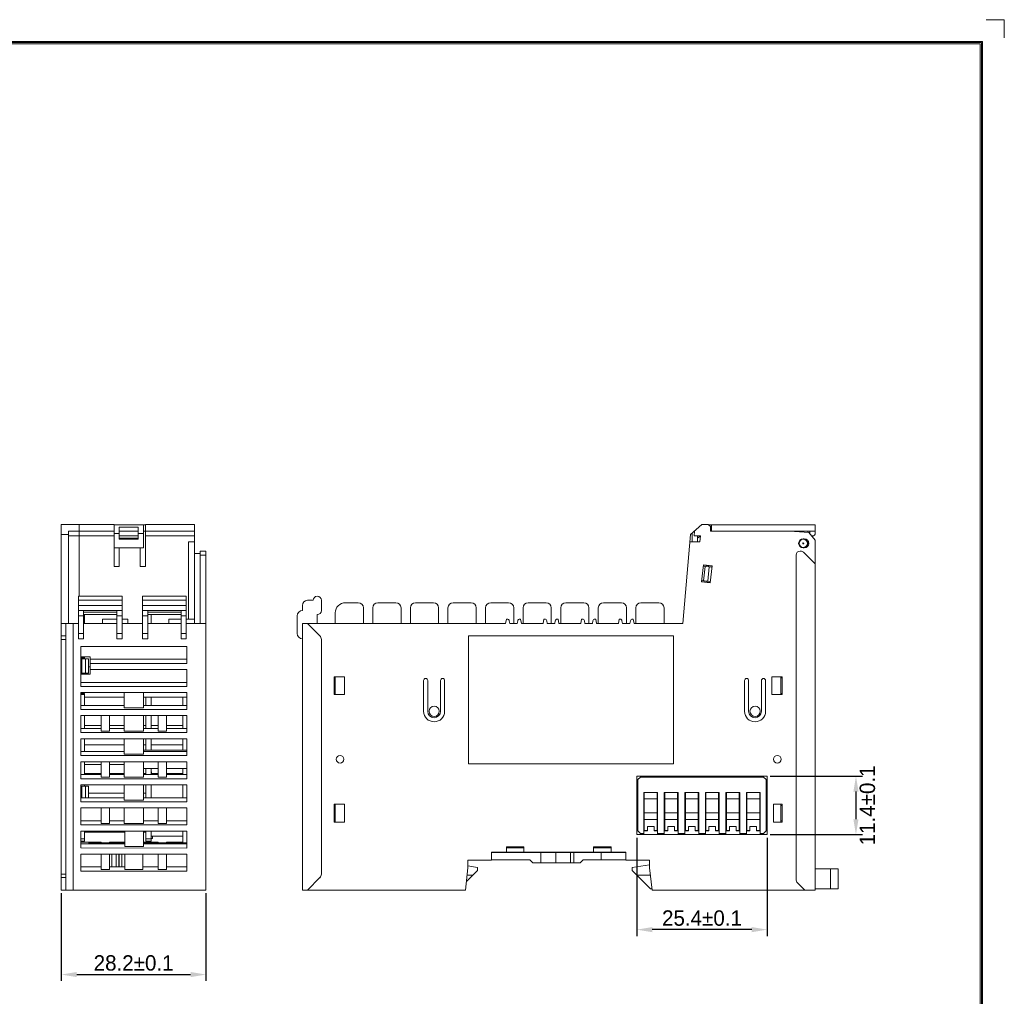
# Model space of a CAD drawing. Header units: inches. Extents: x 830 to 2171, y -969 to 167.
# Tile 27 of 27: x 1979 to 2171, y -860 to -670. Entities that reach past the tile are written whole.
import ezdxf
from ezdxf.enums import TextEntityAlignment as Align

# ---------------------------------------------------------------- set-up
doc = ezdxf.new("R2010")
doc.units = ezdxf.units.IN
doc.header["$LTSCALE"] = 23.1
doc.header["$MEASUREMENT"] = 0
doc.header["$PDSIZE"] = -5
doc.layers.get('0').update_dxf_attribs({"lineweight": 18})
doc.layers.get('Defpoints').update_dxf_attribs({"lineweight": 18})
for name, color, linetype, lineweight in [('1_12_1_1', 7, 'Continuous', 18), ('1_13_1_1', 7, 'Continuous', 18), ('1_14_1_1', 7, 'Continuous', 18), ('1_15_1_1', 7, 'Continuous', 18), ('1_41_1_1', 7, 'Continuous', 18), ('1_42_1_1', 7, 'Continuous', 18), ('1_43_1', 7, 'Continuous', 18), ('1_44_1_1', 7, 'Continuous', 18), ('1_4_1_3', 7, 'Continuous', 18), ('细实线层', 7, 'Continuous', 18)]:
    doc.layers.add(name, color=color, linetype=linetype, lineweight=lineweight)
doc.styles.add('文字样式①', font='txt')
doc.styles.add('鸿蒙CAD', font='txt')
doc.dimstyles.new('标准样式（宋体）', dxfattribs={"dimtxt": 3, "dimasz": 3, "dimexe": 1.25, "dimexo": 0.625, "dimtad": 1, "dimtoh": 1, "dimdec": 8, "dimdsep": 46, "dimtxsty": '文字样式①', "dimcen": 0, "dimdle": 6, "dimadec": 0, "dimazin": 0, "dimtfac": 1, "dimtofl": 0, "dimtmove": 0, "dimatfit": 3, "dimfxl": 1, "dimtolj": 1, "dimarcsym": 0})

# ---------------------------------------------------------------- blocks, each defined once
blk = doc.blocks.new('*D31')
at = {"color": 0, "lineweight": -2, "transparency": 16777216}
for p, q in [((1987.01, -840.06), (1987.01, -857.17)), ((2015.21, -840.06), (2015.21, -857.17)), ((1990.01, -855.92), (2012.21, -855.92))]:
    blk.add_line(p, q, dxfattribs=at)
at = {"color": 0, "transparency": 16777216}
for points in [[(1990.01, -855.42), (1990.01, -856.42), (1987.01, -855.92)], [(2012.21, -855.42), (2012.21, -856.42), (2015.21, -855.92)]]:
    blk.add_solid(points, dxfattribs=at)
at = {"layer": 'Defpoints', "color": 0, "transparency": 16777216}
for p in [(1987.01, -839.43), (2015.21, -839.43), (2015.21, -855.92)]:
    blk.add_point(p, dxfattribs=at)
at = {"color": 0, "lineweight": 0, "transparency": 16777216, "insert": (2001.11, -853.67), "char_height": 3, "attachment_point": 5, "style": '文字样式①'}
blk.add_mtext('\\A1;28.2{\\H1x;%%P0.1}', dxfattribs=at)
blk = doc.blocks.new('*D33')
at = {"color": 0, "lineweight": -2, "transparency": 16777216}
for p, q in [((2099.28, -829.26), (2099.28, -848.41)), ((2124.68, -829.26), (2124.68, -848.41)), ((2121.68, -847.16), (2102.28, -847.16))]:
    blk.add_line(p, q, dxfattribs=at)
at = {"color": 0, "transparency": 16777216}
for points in [[(2102.28, -846.66), (2102.28, -847.66), (2099.28, -847.16)], [(2121.68, -846.66), (2121.68, -847.66), (2124.68, -847.16)]]:
    blk.add_solid(points, dxfattribs=at)
at = {"layer": 'Defpoints', "color": 0, "transparency": 16777216}
for p in [(2099.28, -828.63), (2124.68, -828.63), (2099.28, -847.16)]:
    blk.add_point(p, dxfattribs=at)
at = {"color": 0, "lineweight": 0, "transparency": 16777216, "insert": (2111.98, -844.92), "char_height": 3, "attachment_point": 5, "style": '文字样式①'}
blk.add_mtext('\\A1;25.4%%P0.1', dxfattribs=at)
blk = doc.blocks.new('*D36')
at = {"color": 0, "lineweight": -2, "transparency": 16777216}
for p, q in [((2125.3, -817.23), (2143.26, -817.23)), ((2142.01, -820.23), (2142.01, -825.63)), ((2125.3, -828.63), (2143.26, -828.63))]:
    blk.add_line(p, q, dxfattribs=at)
at = {"color": 0, "transparency": 16777216}
for points in [[(2141.51, -820.23), (2142.51, -820.23), (2142.01, -817.23)], [(2141.51, -825.63), (2142.51, -825.63), (2142.01, -828.63)]]:
    blk.add_solid(points, dxfattribs=at)
at = {"layer": 'Defpoints', "color": 0, "transparency": 16777216}
for p in [(2124.68, -817.23), (2124.68, -828.63), (2142.01, -828.63)]:
    blk.add_point(p, dxfattribs=at)
at = {"color": 0, "lineweight": 0, "transparency": 16777216, "insert": (2144.25, -822.93), "char_height": 3, "attachment_point": 5, "rotation": 90, "style": '文字样式①'}
blk.add_mtext('\\A1;11.4%%P0.1', dxfattribs=at)
blk = doc.blocks.new('A3板框塑料')
at = {"layer": '细实线层'}
for p, q in [((2047.71, 621.94), (2044.17, 621.94)), ((2047.71, 621.94), (2047.71, 618.41)), ((1624.91, 617.7), (2043.47, 617.7)), ((1625.14, 617.47), (2043.24, 617.47)), ((1625.37, 617.25), (2043.01, 617.25)), ((2043.01, 617.25), (2043.01, 327.29)), ((2043.24, 617.47), (2043.24, 327.06)), ((2043.47, 617.7), (2043.47, 326.84))]:
    blk.add_line(p, q, dxfattribs=at)
at = {"layer": '细实线层', "style": '鸿蒙CAD'}
for tag, p in [('V1.0', (1626.88, 598.3)), ('XXXN', (1916.34, 330.82)), ('XXXN', (1933.47, 331.14)), ('XXXX', (1949.37, 331.32)), ('XXXX', (1966.38, 331.4))]:
    blk.add_attdef(tag, p, '', height=2.5, dxfattribs=at)
for tag, height, p in [('XXXE', 2.5, (1935.45, 353.21)), ('XXXC', 2.5, (1968.48, 353.21)), ('XXXA', 2.5, (2019.23, 353.21)), ('XXXG', 2.5, (1892.96, 346.21)), ('mm', 2.5, (1935.45, 346.21)), ('XXXD', 2.5, (1968.48, 346.21)), ('XXXB', 2.5, (2019.23, 346.21)), ('XXXK', 2, (1909.22, 345.18)), ('XXXM', 2.5, (1896.34, 329.33))]:
    blk.add_attdef(tag, text='', height=height, dxfattribs=at).set_placement(p, align=Align.CENTER)
blk.add_attdef('XXXJ', text='', height=2.5, dxfattribs=at).set_placement((1898.52, 340.23), align=Align.MIDDLE_RIGHT)

msp = doc.modelspace()

# ---------------------------------------------------------------- linework, layer by layer
at = {"color": 7, "linetype": 'Continuous', "lineweight": 0}
for p, q in [((1987.01, -839.43), (1987.01, -768.13)), ((1987.01, -768.13), (1997.31, -768.13)), ((1990.51, -768.13), (1990.51, -782.13)), ((1997.31, -776.33), (1997.31, -768.13)), ((2003.41, -768.21), (1997.31, -768.21)), ((1997.31, -768.23), (2003.41, -768.23)), ((1997.81, -768.21), (1997.81, -768.23)), ((1998.77, -768.21), (1998.77, -768.23)), ((2003.01, -772.69), (2003.01, -768.23)), ((2003.41, -768.13), (2013.01, -768.13)), ((2003.41, -768.13), (2003.41, -776.33)), ((2013.01, -787.43), (2013.01, -768.13)), ((2109.76, -770.13), (2111.95, -768.13)), ((2111.95, -768.13), (2113.16, -768.13)), ((2113.16, -768.13), (2113.66, -768.53)), ((2113.28, -768.23), (2134.03, -768.23)), ((2113.86, -768.23), (2113.86, -769.43)), ((2134.03, -770.03), (2134.03, -768.23)), ((1988.41, -770.13), (1987.01, -770.13)), ((1988.41, -787.43), (1988.41, -769.43)), ((1988.41, -769.43), (1990.51, -769.44)), ((1990.51, -769.43), (1997.31, -769.43)), ((1998.31, -769.89), (1997.31, -769.89)), ((1998.31, -771.03), (1998.31, -768.7)), ((2002.01, -768.7), (1998.31, -768.7)), ((2002.01, -769.43), (1998.31, -769.43)), ((2002.01, -768.7), (2002.01, -771.03)), ((2003.01, -769.89), (2002.01, -769.89)), ((2003.01, -769.43), (2013.01, -769.43)), ((2108.25, -787.43), (2109.76, -770.13)), ((2110.03, -769.89), (2110.03, -771.53)), ((2110.42, -770.33), (2110.53, -769.43)), ((2113.66, -769.43), (2113.66, -768.53)), ((2113.66, -769.43), (2134.03, -769.43)), ((2129.13, -769.43), (2132.83, -769.73)), ((2130.83, -769.43), (2130.83, -769.57)), ((2132.63, -769.43), (2132.63, -769.72)), ((2132.83, -769.73), (2134.03, -771.23)), ((2133.03, -769.43), (2133.03, -769.83)), ((1988.41, -770.33), (1997.31, -770.33)), ((1998.31, -770.33), (2002.01, -770.33)), ((1998.31, -770.82), (2002.01, -770.82)), ((1998.31, -771.03), (2002.01, -771.03)), ((2013.01, -770.33), (2003.41, -770.33)), ((2011.81, -771.53), (2013.01, -771.53)), ((2011.81, -771.53), (2011.81, -786.58)), ((2111.57, -771.53), (2109.64, -771.53)), ((2110.42, -770.33), (2111.71, -770.33)), ((2111.12, -770.82), (2111.71, -770.33)), ((2111.12, -771.52), (2111.12, -770.49)), ((2111.44, -771.52), (2111.12, -771.52)), ((2111.57, -771.53), (2111.71, -770.33)), ((2131.73, -770.93), (2131.93, -770.93)), ((2132.63, -771.29), (2132.63, -771.83)), ((2133.73, -770.33), (2133.53, -770.33)), ((2134.03, -771.23), (2134.03, -839.43)), ((2003.01, -772.69), (1997.31, -772.69)), ((1998.31, -772.69), (1998.31, -776.33)), ((2002.41, -776.33), (2002.41, -772.69)), ((2013.01, -773.83), (2014.11, -773.83)), ((2014.11, -773.33), (2015.21, -773.33)), ((2014.11, -773.33), (2014.11, -787.43)), ((2015.21, -839.43), (2015.21, -773.33)), ((2131.13, -773.33), (2131.2, -773.33)), ((2131.93, -772.73), (2131.73, -772.73)), ((2131.76, -773.57), (2134.03, -775.83)), ((2132.53, -772.5), (2132.53, -772.23)), ((2015.21, -774.13), (2014.11, -774.13)), ((2130.33, -774.13), (2130.33, -837.32)), ((1997.31, -776.33), (1998.31, -776.33)), ((2002.41, -776.33), (2003.41, -776.33)), ((2112.25, -776.04), (2111.86, -779.32)), ((2112.22, -776.29), (2113.91, -776.49)), ((2112.24, -776.09), (2113.93, -776.29)), ((2113.94, -776.24), (2112.25, -776.04)), ((2112.29, -779.12), (2112.62, -776.34)), ((2112.55, -776.08), (2112.54, -776.13)), ((2113.09, -779.21), (2113.41, -776.43)), ((2113.24, -776.21), (2113.21, -776.41)), ((2113.55, -779.52), (2113.94, -776.24)), ((2111.86, -779.32), (2113.55, -779.52)), ((2113.56, -779.47), (2111.87, -779.27)), ((2111.89, -779.07), (2113.58, -779.27)), ((2112.17, -779.31), (2112.16, -779.35)), ((2112.89, -779.19), (2112.86, -779.39)), ((1998.86, -782.13), (1990.36, -782.13)), ((1990.36, -790.43), (1990.36, -782.13)), ((1990.36, -782.93), (1998.86, -782.93)), ((1998.86, -790.43), (1998.86, -782.13)), ((2011.36, -782.13), (2002.86, -782.13)), ((2002.86, -790.43), (2002.86, -782.13)), ((2002.86, -782.93), (2011.36, -782.93)), ((2011.36, -790.43), (2011.36, -782.13)), ((2036.13, -782.93), (2035.03, -782.93)), ((2037.73, -784.93), (2037.73, -782.93)), ((2044.94, -783.4), (2042.44, -783.4)), ((2052.27, -783.4), (2048.77, -783.4)), ((2059.6, -783.4), (2056.1, -783.4)), ((2066.93, -783.4), (2063.43, -783.4)), ((2074.26, -783.4), (2070.76, -783.4)), ((2081.59, -783.4), (2078.09, -783.4)), ((2088.92, -783.4), (2085.42, -783.4)), ((2096.25, -783.4), (2092.75, -783.4)), ((2103.58, -783.4), (2100.08, -783.4)), ((1998.86, -783.93), (1990.36, -783.93)), ((1990.36, -784.93), (1998.86, -784.93)), ((1991.36, -790.43), (1991.36, -784.93)), ((1997.86, -785.22), (1991.36, -785.22)), ((1997.86, -790.43), (1997.86, -784.93)), ((2011.36, -783.93), (2002.86, -783.93)), ((2002.86, -784.93), (2011.36, -784.93)), ((2003.86, -790.43), (2003.86, -784.93)), ((2003.86, -785.22), (2010.36, -785.22)), ((2010.36, -790.43), (2010.36, -784.93)), ((2034.03, -783.93), (2034.03, -784.93)), ((2040.44, -785.4), (2040.44, -787.43)), ((2045.94, -787.43), (2045.94, -784.4)), ((2047.77, -784.4), (2047.77, -787.43)), ((2053.27, -787.43), (2053.27, -784.4)), ((2055.1, -784.4), (2055.1, -787.43)), ((2060.6, -787.43), (2060.6, -784.4)), ((2062.43, -784.4), (2062.43, -787.43)), ((2067.93, -787.43), (2067.93, -784.4)), ((2069.76, -784.4), (2069.76, -787.43)), ((2075.26, -787.43), (2075.26, -784.4)), ((2077.09, -784.4), (2077.09, -787.43)), ((2082.59, -787.43), (2082.59, -784.4)), ((2084.42, -784.4), (2084.42, -787.43)), ((2089.92, -787.43), (2089.92, -784.4)), ((2091.75, -784.4), (2091.75, -787.43)), ((2097.25, -787.43), (2097.25, -784.4)), ((2099.08, -784.4), (2099.08, -787.43)), ((2104.58, -787.43), (2104.58, -784.4)), ((1987.01, -787.43), (1990.36, -787.43)), ((1987.91, -839.43), (1987.91, -787.43)), ((1989.31, -787.43), (1989.31, -839.43)), ((1991.36, -785.93), (1990.36, -785.93)), ((1997.86, -785.73), (1991.36, -785.73)), ((1997.86, -787.43), (1991.36, -787.43)), ((1991.51, -785.73), (1991.51, -787.43)), ((1997.86, -786.58), (1995.01, -786.58)), ((1995.01, -786.58), (1995.01, -787.43)), ((1998.86, -785.93), (1997.86, -785.93)), ((2000.01, -786.58), (1998.86, -786.58)), ((2002.86, -787.43), (1998.86, -787.43)), ((2000.01, -787.43), (2000.01, -786.58)), ((2003.86, -785.93), (2002.86, -785.93)), ((2010.36, -785.73), (2003.86, -785.73)), ((2003.86, -787.43), (2010.36, -787.43)), ((2004.51, -785.73), (2004.51, -787.43)), ((2008.01, -786.58), (2010.36, -786.58)), ((2008.01, -786.58), (2008.01, -787.43)), ((2011.36, -785.93), (2010.36, -785.93)), ((2011.36, -786.58), (2013.01, -786.58)), ((2015.21, -787.43), (2011.36, -787.43)), ((2033.03, -785.93), (2033.03, -789.43)), ((2034.03, -787.43), (2034.03, -839.43)), ((2034.03, -787.43), (2073.67, -787.43)), ((2035.03, -787.43), (2037.44, -789.84)), ((2036.93, -787.43), (2036.93, -785.73)), ((2073.67, -787.43), (2073.82, -786.58)), ((2073.82, -786.58), (2073.99, -786.58)), ((2074.38, -786.91), (2074.47, -787.43)), ((2074.47, -787.43), (2075.94, -787.43)), ((2075.94, -787.43), (2076.04, -786.91)), ((2076.43, -786.58), (2076.59, -786.58)), ((2076.59, -786.58), (2076.74, -787.43)), ((2076.74, -787.43), (2081, -787.43)), ((2081, -787.43), (2081.15, -786.58)), ((2081.15, -786.58), (2081.32, -786.58)), ((2081.71, -786.91), (2081.8, -787.43)), ((2081.8, -787.43), (2083.27, -787.43)), ((2083.27, -787.43), (2083.37, -786.91)), ((2083.76, -786.58), (2083.92, -786.58)), ((2083.92, -786.58), (2084.07, -787.43)), ((2084.07, -787.43), (2088.33, -787.43)), ((2088.33, -787.43), (2088.48, -786.58)), ((2088.48, -786.58), (2088.65, -786.58)), ((2089.04, -786.91), (2089.13, -787.43)), ((2089.13, -787.43), (2090.6, -787.43)), ((2090.6, -787.43), (2090.7, -786.91)), ((2091.09, -786.58), (2091.25, -786.58)), ((2091.25, -786.58), (2091.4, -787.43)), ((2091.4, -787.43), (2095.66, -787.43)), ((2095.66, -787.43), (2095.81, -786.58)), ((2095.81, -786.58), (2095.98, -786.58)), ((2096.37, -786.91), (2096.46, -787.43)), ((2096.46, -787.43), (2097.93, -787.43)), ((2097.93, -787.43), (2098.03, -786.91)), ((2098.42, -786.58), (2098.58, -786.58)), ((2098.58, -786.58), (2098.73, -787.43)), ((2098.73, -787.43), (2108.25, -787.43)), ((1987.01, -789.84), (1987.91, -789.84)), ((1987.91, -790.55), (1987.01, -790.55)), ((1990.36, -789.43), (1991.36, -789.43)), ((1991.36, -790.43), (1990.36, -790.43)), ((1997.86, -789.43), (1998.86, -789.43)), ((1998.86, -790.43), (1997.86, -790.43)), ((2002.86, -789.43), (2003.86, -789.43)), ((2003.86, -790.43), (2002.86, -790.43)), ((2010.36, -789.43), (2011.36, -789.43)), ((2011.36, -790.43), (2010.36, -790.43)), ((2037.73, -836.32), (2037.73, -790.55)), ((2106.41, -789.83), (2066.41, -789.83)), ((2066.41, -789.83), (2066.41, -814.83)), ((2106.41, -814.83), (2106.41, -789.83)), ((2011.51, -791.93), (1990.81, -791.93)), ((1990.81, -799.73), (1990.81, -791.93)), ((2011.51, -791.93), (2011.51, -795.23)), ((1990.81, -793.93), (1992.61, -793.93)), ((1990.81, -794.13), (1991.51, -794.13)), ((1990.81, -794.33), (1992.31, -794.33)), ((1991.01, -794.33), (1991.01, -797.13)), ((1991.51, -794.33), (1991.51, -793.93)), ((1991.71, -794.33), (1991.71, -797.13)), ((1992.31, -794.33), (1992.31, -797.13)), ((1992.61, -797.33), (1992.61, -793.93)), ((2011.51, -794.43), (1992.61, -794.43)), ((1992.31, -795.93), (1992.61, -795.93)), ((2011.51, -795.23), (1992.61, -795.23)), ((2011.51, -796.43), (1992.61, -796.43)), ((2011.51, -796.43), (2011.51, -799.73)), ((1990.81, -797.13), (1992.31, -797.13)), ((1990.81, -797.33), (1992.61, -797.33)), ((2011.51, -798.93), (1990.81, -798.93)), ((1991.51, -797.33), (1991.51, -797.13)), ((2040.23, -801.33), (2040.23, -797.83)), ((2040.23, -797.83), (2042.23, -797.83)), ((2040.44, -797.83), (2040.44, -801.33)), ((2042.23, -797.83), (2042.23, -801.33)), ((2057.68, -798.58), (2057.68, -804.58)), ((2058.48, -804.58), (2058.48, -798.58)), ((2060.98, -798.58), (2060.98, -804.58)), ((2061.78, -804.58), (2061.78, -798.58)), ((2120.28, -798.58), (2120.28, -804.58)), ((2121.08, -804.58), (2121.08, -798.58)), ((2123.58, -798.58), (2123.58, -804.58)), ((2124.38, -804.58), (2124.38, -798.58)), ((2125.63, -797.83), (2127.63, -797.83)), ((2125.63, -801.33), (2125.63, -797.83)), ((2127.33, -801.33), (2127.33, -797.83)), ((2127.63, -798.08), (2127.33, -798.08)), ((2127.63, -797.83), (2127.63, -801.33)), ((2011.51, -799.73), (1990.81, -799.73)), ((1990.81, -800.93), (2011.51, -800.93)), ((1990.81, -804.23), (1990.81, -800.93)), ((1991.51, -801.08), (1990.81, -801.08)), ((1991.51, -801.28), (1990.81, -801.28)), ((1991.51, -803.43), (1991.51, -801.08)), ((1999.26, -801.83), (1991.51, -801.83)), ((1999.26, -800.93), (1999.26, -803.93)), ((2003.06, -803.93), (2003.06, -800.93)), ((2011.51, -801.83), (2003.06, -801.83)), ((2003.51, -803.43), (2003.51, -801.83)), ((2004.51, -801.83), (2004.51, -803.43)), ((2010.71, -803.43), (2010.71, -801.83)), ((2011.51, -800.93), (2011.51, -804.23)), ((2042.23, -801.33), (2040.23, -801.33)), ((2127.63, -801.33), (2125.63, -801.33)), ((2127.63, -801.08), (2127.33, -801.08)), ((1990.81, -803.43), (1999.26, -803.43)), ((2011.51, -804.23), (1990.81, -804.23)), ((1999.26, -803.93), (2003.06, -803.93)), ((2003.06, -803.43), (2011.51, -803.43)), ((1990.81, -805.43), (2011.51, -805.43)), ((1990.81, -808.73), (1990.81, -805.43)), ((1991.51, -805.43), (1991.51, -807.93)), ((1994.81, -805.43), (1994.81, -808.43)), ((1996.41, -808.43), (1996.41, -805.43)), ((1999.26, -805.43), (1999.26, -808.43)), ((2003.06, -808.43), (2003.06, -805.43)), ((2003.51, -807.93), (2003.51, -805.43)), ((2004.51, -805.43), (2004.51, -807.93)), ((2005.91, -805.43), (2005.91, -808.43)), ((2007.51, -808.43), (2007.51, -805.43)), ((2010.71, -807.93), (2010.71, -805.43)), ((2011.51, -805.43), (2011.51, -808.73)), ((1990.81, -807.93), (1994.81, -807.93)), ((1991.51, -807.33), (1994.81, -807.33)), ((1994.81, -808.43), (1996.41, -808.43)), ((1996.41, -807.33), (1999.26, -807.33)), ((1996.41, -807.93), (1999.26, -807.93)), ((1999.26, -808.43), (2003.06, -808.43)), ((2003.06, -807.33), (2003.51, -807.33)), ((2003.06, -807.93), (2005.91, -807.93)), ((2004.51, -807.33), (2005.91, -807.33)), ((2005.91, -808.43), (2007.51, -808.43)), ((2010.71, -807.33), (2007.51, -807.33)), ((2007.51, -807.93), (2011.51, -807.93)), ((2011.51, -808.73), (1990.81, -808.73)), ((1990.81, -809.93), (2011.51, -809.93)), ((1990.81, -813.23), (1990.81, -809.93)), ((1991.51, -809.93), (1991.51, -812.43)), ((1999.26, -809.93), (1999.26, -812.93)), ((2003.06, -812.93), (2003.06, -809.93)), ((2003.51, -812.13), (2003.51, -809.93)), ((2004.51, -809.93), (2004.51, -812.13)), ((2010.71, -812.13), (2010.71, -809.93)), ((2011.51, -809.93), (2011.51, -813.23)), ((1991.51, -811.13), (1999.26, -811.13)), ((2003.51, -811.13), (2003.06, -811.13)), ((2003.06, -812.13), (2011.51, -812.13)), ((2010.71, -811.13), (2004.51, -811.13)), ((1990.81, -812.43), (1999.26, -812.43)), ((2011.51, -813.23), (1990.81, -813.23)), ((1999.26, -812.93), (2003.06, -812.93)), ((2003.06, -812.43), (2011.51, -812.43)), ((1990.81, -814.43), (2011.51, -814.43)), ((1990.81, -817.73), (1990.81, -814.43)), ((1991.51, -814.43), (1991.51, -816.93)), ((1991.51, -814.93), (1994.81, -814.93)), ((1994.81, -814.43), (1994.81, -817.43)), ((1996.41, -817.43), (1996.41, -814.43)), ((1996.41, -814.93), (1999.26, -814.93)), ((1999.26, -814.43), (1999.26, -817.43)), ((2003.06, -817.43), (2003.06, -814.43)), ((2005.91, -815.73), (2003.06, -815.73)), ((2003.51, -816.93), (2003.51, -815.73)), ((2004.51, -815.73), (2004.51, -816.93)), ((2005.91, -814.43), (2005.91, -817.43)), ((2007.51, -817.43), (2007.51, -814.43)), ((2011.51, -815.73), (2007.51, -815.73)), ((2010.71, -816.93), (2010.71, -815.73)), ((2011.51, -814.43), (2011.51, -817.73)), ((2066.41, -814.83), (2106.41, -814.83)), ((1990.81, -816.93), (1994.81, -816.93)), ((2011.51, -817.73), (1990.81, -817.73)), ((1991.51, -816.73), (1994.81, -816.73)), ((1994.81, -817.43), (1996.41, -817.43)), ((1999.26, -816.73), (1996.41, -816.73)), ((1996.41, -816.93), (1999.26, -816.93)), ((1999.26, -817.43), (2003.06, -817.43)), ((2003.51, -816.73), (2003.06, -816.73)), ((2003.06, -816.93), (2005.91, -816.93)), ((2005.91, -816.73), (2004.61, -816.73)), ((2005.91, -817.43), (2007.51, -817.43)), ((2010.71, -816.73), (2007.51, -816.73)), ((2007.51, -816.93), (2011.51, -816.93)), ((2099.28, -817.23), (2124.68, -817.23)), ((2099.28, -828.63), (2099.28, -817.23)), ((2124.68, -817.23), (2124.68, -828.63)), ((1990.81, -818.93), (2011.51, -818.93)), ((1990.81, -822.23), (1990.81, -818.93)), ((1990.81, -819.18), (1992.31, -819.18)), ((1991.01, -819.18), (1991.01, -821.43)), ((1991.51, -819.18), (1991.51, -818.93)), ((1991.71, -819.18), (1991.71, -821.43)), ((1992.31, -819.18), (1992.31, -821.43)), ((1999.26, -818.93), (1999.26, -821.93)), ((2003.06, -821.93), (2003.06, -818.93)), ((2003.51, -821.43), (2003.51, -818.93)), ((2004.51, -818.93), (2004.51, -821.43)), ((2010.71, -821.43), (2010.71, -818.93)), ((2011.51, -818.93), (2011.51, -822.23)), ((1990.81, -821.43), (1999.26, -821.43)), ((1992.31, -820.53), (1999.26, -820.53)), ((1999.26, -821.93), (2003.06, -821.93)), ((2003.51, -820.53), (2003.06, -820.53)), ((2003.06, -821.43), (2011.51, -821.43)), ((2011.51, -822.23), (1990.81, -822.23)), ((1990.81, -823.43), (2011.51, -823.43)), ((1990.81, -826.73), (1990.81, -823.43)), ((1994.81, -823.43), (1994.81, -826.43)), ((1996.41, -826.43), (1996.41, -823.43)), ((1999.26, -823.43), (1999.26, -826.43)), ((2003.06, -826.43), (2003.06, -823.43)), ((2005.91, -823.43), (2005.91, -826.43)), ((2007.51, -826.43), (2007.51, -823.43)), ((2011.51, -823.43), (2011.51, -826.73)), ((2040.23, -822.68), (2042.23, -822.68)), ((2040.23, -826.18), (2040.23, -822.68)), ((2040.23, -822.93), (2040.44, -822.93)), ((2040.44, -822.68), (2040.44, -826.18)), ((2042.23, -822.68), (2042.23, -826.18)), ((2125.93, -822.68), (2127.63, -822.68)), ((2125.93, -826.18), (2125.93, -822.68)), ((2127.33, -826.18), (2127.33, -822.68)), ((2127.63, -822.93), (2127.33, -822.93)), ((2127.63, -822.68), (2127.63, -826.18)), ((1990.81, -825.93), (1994.81, -825.93)), ((2011.51, -826.73), (1990.81, -826.73)), ((1994.81, -826.43), (1996.41, -826.43)), ((1996.41, -825.93), (1999.26, -825.93)), ((1999.26, -826.43), (2003.06, -826.43)), ((2003.06, -825.93), (2005.91, -825.93)), ((2005.91, -826.43), (2007.51, -826.43)), ((2007.51, -825.93), (2011.51, -825.93)), ((2040.23, -825.93), (2040.44, -825.93)), ((2042.23, -826.18), (2040.23, -826.18)), ((2127.63, -826.18), (2125.93, -826.18)), ((2127.63, -825.93), (2127.33, -825.93)), ((1990.81, -827.93), (2011.51, -827.93)), ((1990.81, -831.23), (1990.81, -827.93)), ((1990.81, -829.43), (1991.51, -829.43)), ((1991.51, -829.93), (1991.51, -827.93)), ((1991.51, -828.13), (1999.26, -828.13)), ((1999.26, -827.93), (1999.26, -828.13)), ((1999.41, -827.93), (1999.41, -830.93)), ((2003.06, -830.93), (2003.06, -827.93)), ((2003.51, -828.13), (2003.06, -828.13)), ((2003.51, -829.93), (2003.51, -827.93)), ((2004.51, -829.43), (2003.51, -829.43)), ((2004.51, -827.93), (2004.51, -829.93)), ((2010.71, -830.23), (2010.71, -827.93)), ((2011.51, -827.93), (2011.51, -831.24)), ((2124.68, -828.63), (2099.28, -828.63)), ((1991.51, -829.93), (1990.81, -829.93)), ((1990.81, -830.13), (1994.81, -830.13)), ((1990.81, -830.43), (1999.41, -830.43)), ((2011.51, -831.24), (1990.81, -831.23)), ((1992.4, -830.23), (1999.41, -830.23)), ((1992.4, -830.23), (1992.4, -830.43)), ((1992.76, -830.43), (1992.76, -830.23)), ((1993.61, -830.23), (1993.61, -830.43)), ((1994.81, -830.13), (1994.81, -830.23)), ((1996.41, -830.13), (1999.26, -830.13)), ((1996.41, -830.23), (1996.41, -830.13)), ((1998.81, -830.43), (1998.81, -830.23)), ((1999.26, -830.13), (1999.26, -830.23)), ((1999.41, -830.93), (2003.06, -830.93)), ((2003.06, -830.13), (2005.91, -830.13)), ((2003.06, -830.23), (2011.51, -830.23)), ((2003.06, -830.43), (2011.51, -830.44)), ((2004.51, -829.93), (2003.51, -829.93)), ((2005.91, -830.13), (2005.91, -830.23)), ((2010.71, -830.13), (2007.51, -830.13)), ((2007.51, -830.23), (2007.51, -830.13)), ((2077.23, -831.03), (2073.83, -831.03)), ((2073.83, -831.03), (2073.83, -832.03)), ((2077.23, -831.23), (2073.83, -831.23)), ((2074.03, -831.03), (2074.03, -831.23)), ((2077.03, -831.03), (2077.03, -831.23)), ((2077.23, -832.03), (2077.23, -831.03)), ((2094.23, -831.03), (2090.83, -831.03)), ((2090.83, -831.03), (2090.83, -832.03)), ((2094.23, -831.23), (2090.83, -831.23)), ((2091.03, -831.03), (2091.03, -831.23)), ((2094.03, -831.03), (2094.03, -831.23)), ((2094.23, -832.03), (2094.23, -831.03)), ((1990.81, -832.43), (2011.51, -832.43)), ((1990.81, -835.73), (1990.81, -832.43)), ((1994.81, -832.43), (1994.81, -835.43)), ((1996.41, -835.43), (1996.41, -832.43)), ((1996.86, -832.43), (1996.86, -834.93)), ((1997.71, -832.43), (1997.71, -834.93)), ((1998.21, -834.93), (1998.21, -832.43)), ((1998.31, -832.43), (1998.31, -834.93)), ((1998.81, -834.93), (1998.81, -832.43)), ((1999.41, -832.43), (1999.41, -835.43)), ((2002.91, -835.43), (2002.91, -832.43)), ((2005.91, -832.43), (2005.91, -835.43)), ((2007.51, -835.43), (2007.51, -832.43)), ((2011.51, -832.43), (2011.51, -835.73)), ((2070.93, -832.03), (2097.13, -832.03)), ((2070.93, -833.63), (2070.93, -832.03)), ((2097.13, -832.13), (2070.93, -832.13)), ((2078.38, -833.53), (2070.93, -833.53)), ((2078.98, -834.13), (2078.38, -833.53)), ((2080.53, -834.13), (2080.53, -832.13)), ((2082.88, -832.03), (2082.88, -832.13)), ((2083.5, -834.13), (2083.5, -832.13)), ((2084.88, -832.03), (2084.88, -832.13)), ((2086.35, -834.13), (2086.35, -832.13)), ((2086.99, -832.13), (2086.99, -834.13)), ((2088.83, -833.53), (2088.23, -834.13)), ((2097.13, -833.53), (2088.83, -833.53)), ((2092.33, -832.13), (2092.33, -833.53)), ((2097.13, -832.03), (2097.13, -833.63)), ((1990.81, -834.93), (1994.81, -834.93)), ((1994.81, -835.43), (1996.41, -835.43)), ((1996.41, -834.93), (1999.41, -834.93)), ((1998.21, -834.13), (1998.31, -834.13)), ((1999.41, -835.43), (2002.91, -835.43)), ((2002.91, -834.93), (2005.91, -834.93)), ((2005.91, -835.43), (2007.51, -835.43)), ((2007.51, -834.93), (2011.51, -834.93)), ((2066.33, -835.13), (2065.83, -839.43)), ((2070.93, -833.63), (2066.33, -833.63)), ((2066.33, -835.13), (2066.33, -833.63)), ((2066.33, -834.71), (2068.18, -835.03)), ((2068.18, -835.63), (2068.18, -835.03)), ((2078.98, -834.13), (2086.35, -834.13)), ((2086.35, -834.13), (2088.23, -834.13)), ((2101.73, -833.63), (2097.13, -833.63)), ((2098.33, -835.03), (2101.73, -834.5)), ((2098.33, -835.63), (2098.33, -835.03)), ((2101.73, -835.13), (2101.73, -833.63)), ((2102.23, -839.43), (2101.73, -835.13)), ((2134.03, -835.33), (2138.53, -835.33)), ((2137.03, -835.33), (2137.03, -839.23)), ((2138.53, -839.23), (2138.53, -835.33)), ((1987.01, -836.32), (1987.91, -836.32)), ((1987.91, -837.02), (1987.01, -837.02)), ((2011.51, -835.73), (1990.81, -835.73)), ((2037.44, -837.02), (2035.03, -839.43)), ((2068.18, -835.63), (2066.02, -837.79)), ((2067.28, -836.53), (2066.17, -836.53)), ((2101.93, -839.23), (2098.33, -835.63)), ((2099.23, -836.53), (2101.89, -836.53)), ((2102.21, -839.23), (2101.93, -839.23)), ((2132.03, -839.43), (2130.62, -838.02)), ((2134.03, -839.23), (2138.53, -839.23)), ((1987.01, -839.43), (2015.21, -839.43)), ((2034.03, -839.43), (2065.83, -839.43)), ((2102.23, -839.43), (2134.03, -839.43))]:
    msp.add_line(p, q, dxfattribs=at)
for centre, radius in [((2131.73, -771.83), 0.8), ((2131.73, -771.83), 0.1), ((2059.73, -804.58), 1), ((2122.33, -804.58), 1), ((2041.38, -813.93), 0.75), ((2126.68, -813.93), 0.75)]:
    msp.add_circle(centre, radius, dxfattribs=at)
for centre, radius, start, end in [((2133.53, -769.83), 0.5, 180, 205.8295), ((2133.73, -770.03), 0.3, 270, 0), ((2111.42, -770.49), 0.3, 147.5389, 180), ((2131.73, -771.83), 0.9, 90, 270), ((2131.93, -771.83), 0.9, 270, 90), ((2131.73, -771.83), 0.9, 282.6889, 0), ((2133.53, -769.83), 0.5, 231.1485, 270), ((2131.13, -774.13), 0.8, 90, 180), ((2131.2, -774.13), 0.8, 45, 90), ((2035.03, -783.93), 1, 90, 180), ((2036.93, -782.93), 0.8, 0, 180), ((2042.44, -785.4), 2, 90, 180), ((2044.94, -784.4), 1, 0, 90), ((2048.77, -784.4), 1, 90, 180), ((2052.27, -784.4), 1, 0, 90), ((2056.1, -784.4), 1, 90, 180), ((2059.6, -784.4), 1, 0, 90), ((2063.43, -784.4), 1, 90, 180), ((2066.93, -784.4), 1, 0, 90), ((2070.76, -784.4), 1, 90, 180), ((2074.26, -784.4), 1, 0, 90), ((2078.09, -784.4), 1, 90, 180), ((2081.59, -784.4), 1, 0, 90), ((2085.42, -784.4), 1, 90, 180), ((2088.92, -784.4), 1, 0, 90), ((2092.75, -784.4), 1, 90, 180), ((2096.25, -784.4), 1, 0, 90), ((2100.08, -784.4), 1, 90, 180), ((2103.58, -784.4), 1, 0, 90), ((2034.03, -785.93), 1, 90, 180), ((2036.93, -784.93), 0.8, 270, 0), ((2073.99, -786.98), 0.4, 10.0761, 90), ((2076.43, -786.98), 0.4, 90, 169.9239), ((2081.32, -786.98), 0.4, 10.0761, 90), ((2083.76, -786.98), 0.4, 90, 169.9239), ((2088.65, -786.98), 0.4, 10.0761, 90), ((2091.09, -786.98), 0.4, 90, 169.9239), ((2095.98, -786.98), 0.4, 10.0761, 90), ((2098.42, -786.98), 0.4, 90, 169.9239), ((2034.03, -789.43), 1, 180, 270), ((2036.73, -790.55), 1, 0, 45), ((2058.08, -798.58), 0.4, 0, 180), ((2061.38, -798.58), 0.4, 0, 180), ((2120.68, -798.58), 0.4, 0, 180), ((2123.98, -798.58), 0.4, 0, 180), ((2059.73, -804.58), 2.05, 180, 0), ((2059.73, -804.58), 1.25, 180, 0), ((2122.33, -804.58), 2.05, 180, 0), ((2122.33, -804.58), 1.25, 180, 0), ((2036.73, -836.32), 1, 315, 0), ((2131.33, -837.32), 1, 180, 225)]:
    msp.add_arc(centre, radius, start, end, dxfattribs=at)
at = {"layer": '1_12_1_1', "color": 7, "linetype": 'Continuous', "lineweight": 0}
for p, q in [((2108.73, -820.4), (2108.73, -827.87)), ((2111.23, -821.64), (2108.73, -821.64)), ((2111.23, -827.87), (2111.23, -820.4)), ((2108.73, -822.4), (2108.63, -822.4)), ((2108.73, -822.41), (2108.63, -822.41)), ((2111.33, -822.4), (2111.23, -822.4)), ((2111.33, -822.41), (2111.23, -822.41)), ((2108.73, -824.35), (2111.23, -824.35)), ((2111.23, -825.7), (2108.73, -825.7)), ((2108.63, -826.1), (2108.73, -826.1)), ((2108.73, -826.57), (2108.63, -826.57)), ((2108.73, -827.27), (2108.63, -827.27)), ((2110.63, -827.06), (2109.33, -827.06)), ((2109.33, -827.87), (2109.33, -827.06)), ((2110.63, -827.06), (2110.63, -827.87)), ((2111.23, -826.1), (2111.33, -826.1)), ((2111.33, -826.57), (2111.23, -826.57)), ((2111.33, -827.27), (2111.23, -827.27)), ((2108.73, -827.82), (2109.33, -827.82)), ((2109.33, -827.87), (2108.73, -827.87)), ((2110.63, -827.82), (2111.23, -827.82)), ((2111.23, -827.87), (2110.63, -827.87))]:
    msp.add_line(p, q, dxfattribs=at)
at = {"layer": '1_13_1_1', "color": 7, "linetype": 'Continuous', "lineweight": 0}
for p, q in [((2100.73, -820.4), (2100.73, -827.87)), ((2103.23, -821.64), (2100.73, -821.64)), ((2103.23, -827.87), (2103.23, -820.4)), ((2100.73, -822.4), (2100.63, -822.4)), ((2100.73, -822.41), (2100.63, -822.41)), ((2103.33, -822.4), (2103.23, -822.4)), ((2103.33, -822.41), (2103.23, -822.41)), ((2100.73, -824.35), (2103.23, -824.35)), ((2103.23, -825.7), (2100.73, -825.7)), ((2100.63, -826.1), (2100.73, -826.1)), ((2100.73, -826.57), (2100.63, -826.57)), ((2100.73, -827.27), (2100.63, -827.27)), ((2102.63, -827.06), (2101.33, -827.06)), ((2101.33, -827.87), (2101.33, -827.06)), ((2102.63, -827.06), (2102.63, -827.87)), ((2103.23, -826.1), (2103.33, -826.1)), ((2103.33, -826.57), (2103.23, -826.57)), ((2103.33, -827.27), (2103.23, -827.27)), ((2004.81, -829.4), (2004.51, -829.4)), ((2004.81, -829.4), (2004.81, -828.9)), ((2100.73, -827.82), (2101.33, -827.82)), ((2101.33, -827.87), (2100.73, -827.87)), ((2102.63, -827.82), (2103.23, -827.82)), ((2103.23, -827.87), (2102.63, -827.87))]:
    msp.add_line(p, q, dxfattribs=at)
at = {"layer": '1_14_1_1', "color": 7, "linetype": 'Continuous', "lineweight": 0}
for p, q in [((2120.73, -820.4), (2120.73, -827.87)), ((2123.23, -821.64), (2120.73, -821.64)), ((2123.23, -827.87), (2123.23, -820.4)), ((2120.73, -822.4), (2120.63, -822.4)), ((2120.73, -822.41), (2120.63, -822.41)), ((2123.33, -822.4), (2123.23, -822.4)), ((2123.33, -822.41), (2123.23, -822.41)), ((2120.73, -824.35), (2123.23, -824.35)), ((2123.23, -825.7), (2120.73, -825.7)), ((2120.63, -826.1), (2120.73, -826.1)), ((2120.73, -826.57), (2120.63, -826.57)), ((2120.73, -827.27), (2120.63, -827.27)), ((2122.63, -827.06), (2121.33, -827.06)), ((2121.33, -827.87), (2121.33, -827.06)), ((2122.63, -827.06), (2122.63, -827.87)), ((2123.23, -826.1), (2123.33, -826.1)), ((2123.33, -826.57), (2123.23, -826.57)), ((2123.33, -827.27), (2123.23, -827.27)), ((2120.73, -827.82), (2121.33, -827.82)), ((2121.33, -827.87), (2120.73, -827.87)), ((2122.63, -827.82), (2123.23, -827.82)), ((2123.23, -827.87), (2122.63, -827.87))]:
    msp.add_line(p, q, dxfattribs=at)
at = {"layer": '1_15_1_1', "color": 7, "linetype": 'Continuous', "lineweight": 0}
for p, q in [((2004.51, -816.9), (2005.91, -816.9)), ((2007.51, -816.9), (2010.71, -816.9)), ((2099.48, -817.9), (2099.98, -817.4)), ((2099.48, -817.9), (2099.48, -827.9)), ((2123.98, -817.4), (2099.98, -817.4)), ((2123.98, -817.4), (2124.48, -817.9)), ((2124.48, -827.9), (2124.48, -817.9)), ((2103.33, -820.4), (2100.63, -820.4)), ((2100.63, -828.63), (2100.63, -820.4)), ((2103.33, -828.63), (2103.33, -820.4)), ((2107.33, -820.4), (2104.63, -820.4)), ((2104.63, -828.63), (2104.63, -820.4)), ((2107.33, -820.4), (2107.33, -828.63)), ((2111.33, -820.4), (2108.63, -820.4)), ((2108.63, -828.63), (2108.63, -820.4)), ((2111.33, -820.4), (2111.33, -828.63)), ((2115.33, -820.4), (2112.63, -820.4)), ((2112.63, -828.63), (2112.63, -820.4)), ((2115.33, -820.4), (2115.33, -828.63)), ((2119.33, -820.4), (2116.63, -820.4)), ((2116.63, -828.63), (2116.63, -820.4)), ((2119.33, -820.4), (2119.33, -828.63)), ((2123.33, -820.4), (2120.63, -820.4)), ((2120.63, -828.63), (2120.63, -820.4)), ((2123.33, -828.63), (2123.33, -820.4)), ((2004.51, -828.9), (2010.71, -828.9)), ((2099.98, -828.4), (2099.48, -827.9)), ((2099.98, -828.4), (2100.63, -828.4)), ((2103.33, -828.4), (2104.63, -828.4)), ((2107.33, -828.4), (2108.63, -828.4)), ((2111.33, -828.4), (2112.63, -828.4)), ((2115.33, -828.4), (2116.63, -828.4)), ((2119.33, -828.4), (2120.63, -828.4)), ((2123.33, -828.4), (2123.98, -828.4)), ((2124.48, -827.9), (2123.98, -828.4))]:
    msp.add_line(p, q, dxfattribs=at)
at = {"layer": '1_41_1_1', "color": 7, "linetype": 'Continuous', "lineweight": 0}
for p, q in [((2100.73, -826.4), (2100.63, -826.4)), ((2103.33, -827.4), (2103.23, -827.4)), ((2104.73, -827.4), (2104.63, -827.4)), ((2107.33, -827.4), (2107.23, -827.4)), ((2108.73, -827.4), (2108.63, -827.4)), ((2111.33, -827.4), (2111.23, -827.4)), ((2112.73, -827.4), (2112.63, -827.4)), ((2115.33, -827.4), (2115.23, -827.4)), ((2116.73, -827.4), (2116.63, -827.4)), ((2119.33, -827.4), (2119.23, -827.4)), ((2120.73, -827.4), (2120.63, -827.4)), ((2123.33, -826.4), (2123.23, -826.4))]:
    msp.add_line(p, q, dxfattribs=at)
at = {"layer": '1_42_1_1', "color": 7, "linetype": 'Continuous', "lineweight": 0}
for p, q in [((2112.73, -820.4), (2112.73, -827.87)), ((2115.23, -821.64), (2112.73, -821.64)), ((2115.23, -827.87), (2115.23, -820.4)), ((2112.73, -822.4), (2112.63, -822.4)), ((2112.73, -822.41), (2112.63, -822.41)), ((2115.33, -822.4), (2115.23, -822.4)), ((2115.33, -822.41), (2115.23, -822.41)), ((2112.73, -824.35), (2115.23, -824.35)), ((2115.23, -825.7), (2112.73, -825.7)), ((2112.63, -826.1), (2112.73, -826.1)), ((2112.73, -826.57), (2112.63, -826.57)), ((2112.73, -827.27), (2112.63, -827.27)), ((2114.63, -827.06), (2113.33, -827.06)), ((2113.33, -827.87), (2113.33, -827.06)), ((2114.63, -827.06), (2114.63, -827.87)), ((2115.23, -826.1), (2115.33, -826.1)), ((2115.33, -826.57), (2115.23, -826.57)), ((2115.33, -827.27), (2115.23, -827.27)), ((2112.73, -827.82), (2113.33, -827.82)), ((2113.33, -827.87), (2112.73, -827.87)), ((2114.63, -827.82), (2115.23, -827.82)), ((2115.23, -827.87), (2114.63, -827.87))]:
    msp.add_line(p, q, dxfattribs=at)
at = {"layer": '1_43_1', "color": 7, "linetype": 'Continuous', "lineweight": 0}
for p, q in [((2104.73, -820.4), (2104.73, -827.87)), ((2107.23, -821.64), (2104.73, -821.64)), ((2107.23, -827.87), (2107.23, -820.4)), ((2104.73, -822.4), (2104.63, -822.4)), ((2104.73, -822.41), (2104.63, -822.41)), ((2107.33, -822.4), (2107.23, -822.4)), ((2107.33, -822.41), (2107.23, -822.41)), ((2104.73, -824.35), (2107.23, -824.35)), ((2107.23, -825.7), (2104.73, -825.7)), ((2104.63, -826.1), (2104.73, -826.1)), ((2104.73, -826.57), (2104.63, -826.57)), ((2104.73, -827.27), (2104.63, -827.27)), ((2106.63, -827.06), (2105.33, -827.06)), ((2105.33, -827.87), (2105.33, -827.06)), ((2106.63, -827.06), (2106.63, -827.87)), ((2107.23, -826.1), (2107.33, -826.1)), ((2107.33, -826.57), (2107.23, -826.57)), ((2107.33, -827.27), (2107.23, -827.27)), ((2104.73, -827.82), (2105.33, -827.82)), ((2105.33, -827.87), (2104.73, -827.87)), ((2106.63, -827.82), (2107.23, -827.82)), ((2107.23, -827.87), (2106.63, -827.87))]:
    msp.add_line(p, q, dxfattribs=at)
at = {"layer": '1_44_1_1', "color": 7, "linetype": 'Continuous', "lineweight": 0}
for p, q in [((2116.73, -820.4), (2116.73, -827.87)), ((2119.23, -821.64), (2116.73, -821.64)), ((2119.23, -827.87), (2119.23, -820.4)), ((2116.73, -822.4), (2116.63, -822.4)), ((2116.73, -822.41), (2116.63, -822.41)), ((2119.33, -822.4), (2119.23, -822.4)), ((2119.33, -822.41), (2119.23, -822.41)), ((2116.73, -824.35), (2119.23, -824.35)), ((2119.23, -825.7), (2116.73, -825.7)), ((2116.63, -826.1), (2116.73, -826.1)), ((2116.73, -826.57), (2116.63, -826.57)), ((2116.73, -827.27), (2116.63, -827.27)), ((2118.63, -827.06), (2117.33, -827.06)), ((2117.33, -827.87), (2117.33, -827.06)), ((2118.63, -827.06), (2118.63, -827.87)), ((2119.23, -826.1), (2119.33, -826.1)), ((2119.33, -826.57), (2119.23, -826.57)), ((2119.33, -827.27), (2119.23, -827.27)), ((2116.73, -827.82), (2117.33, -827.82)), ((2117.33, -827.87), (2116.73, -827.87)), ((2118.63, -827.82), (2119.23, -827.82)), ((2119.23, -827.87), (2118.63, -827.87))]:
    msp.add_line(p, q, dxfattribs=at)
at = {"layer": '1_4_1_3', "color": 7, "linetype": 'Continuous', "lineweight": 0}
for p, q in [((2004.51, -816.4), (2004.61, -816.4)), ((2004.61, -816.4), (2004.61, -816.9))]:
    msp.add_line(p, q, dxfattribs=at)

# ---------------------------------------------------------------- block references
msp.add_blockref('A3板框塑料', (123.24, -1291.65))

# ---------------------------------------------------------------- dimensions: what is measured, and where the dimension line sits
at = {"color": 142, "lineweight": 0}
dim = msp.add_linear_dim(base=(2142.01, -828.63), p1=(2124.68, -817.23), p2=(2124.68, -828.63), angle=90, text='<>%%P0.1', dimstyle='标准样式（宋体）', override={"dimtad": 2, "dimdec": 1, "dimtdec": 1, "dimarcsym": 1}, dxfattribs=at)
dim.commit()
dim.dimension.update_dxf_attribs({"geometry": '*D36', "text_midpoint": (2142.01, -822.93), "dimtype": 160})
for base, p1, p2, text, picture, middle in [((2099.28, -847.16), (2124.68, -828.63), (2099.28, -828.63), '<>%%P0.1', '*D33', (2111.98, -844.92)), ((2015.21, -855.92), (1987.01, -839.43), (2015.21, -839.43), '<>{\\H1x;%%P0.1}', '*D31', (2001.11, -853.67))]:
    dim = msp.add_linear_dim(base=base, p1=p1, p2=p2, text=text, dimstyle='标准样式（宋体）', override={"dimdec": 1, "dimarcsym": 1}, dxfattribs=at)
    dim.commit()
    dim.dimension.update_dxf_attribs({"geometry": picture, "text_midpoint": middle})

doc.saveas('drawing.dxf')
